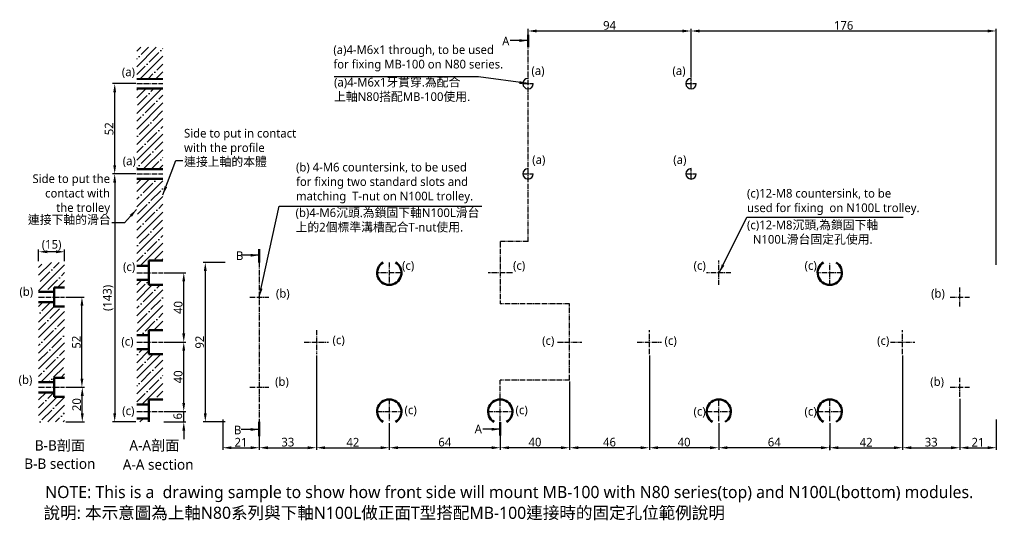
# Model space of a CAD drawing. Header units: millimetres. Extents: x 185 to 753, y 188 to 477.
import ezdxf

# ---------------------------------------------------------------- set-up
doc = ezdxf.new("R2010")
doc.units = ezdxf.units.MM
doc.linetypes.add('中心線3', pattern=[4.3, 3, -0.5, 0.3, -0.5])
doc.linetypes.add('中心線5', pattern=[7.2, 5, -1, 0.2, -1])
doc.layers.add('中心線', color=5, linetype='中心線3')
doc.layers.add('標註線', color=3, linetype='Continuous')
doc.layers.add('外框線', color=7, linetype='Continuous', lineweight=50)
doc.styles.get("Standard").update_dxf_attribs({"font": 'msjh.ttf'})
doc.dimstyles.new('ISO-25', dxfattribs={"dimtxt": 5, "dimasz": 5, "dimexe": 1.25, "dimexo": 0.625, "dimtad": 1, "dimdec": 8, "dimtxsty": 'Standard', "dimcen": 4, "dimadec": 0, "dimazin": 0, "dimtfac": 1, "dimtdec": 8, "dimtmove": 0, "dimatfit": 3, "dimfxl": 0, "dimarcsym": 0})

# ---------------------------------------------------------------- blocks, each defined once
blk = doc.blocks.new('*D1')
at = {"layer": 'Defpoints', "color": 0}
for p in [(571.86, 470.44), (477.86, 461.7), (571.86, 443.08)]:
    blk.add_point(p, dxfattribs=at)
at = {"layer": '標註線', "color": 0, "lineweight": -2}
for p, q in [((477.86, 462.33), (477.86, 471.69)), ((571.86, 443.7), (571.86, 471.69)), ((482.86, 470.44), (566.86, 470.44))]:
    blk.add_line(p, q, dxfattribs=at)
at = {"layer": '標註線', "color": 0}
for points in [[(482.86, 471.27), (482.86, 469.6), (477.86, 470.44)], [(566.86, 471.27), (566.86, 469.6), (571.86, 470.44)]]:
    blk.add_solid(points, dxfattribs=at)
at = {"layer": '標註線', "color": 0, "insert": (524.86, 473.65), "char_height": 5, "attachment_point": 5}
blk.add_mtext('94', dxfattribs=at)
blk = doc.blocks.new('*D2')
at = {"layer": 'Defpoints', "color": 0}
for p in [(239.52, 440.08), (252.28, 440.08), (246.19, 388.08)]:
    blk.add_point(p, dxfattribs=at)
at = {"layer": '標註線', "color": 0, "lineweight": -2}
for p, q in [((251.66, 440.08), (238.27, 440.08)), ((239.52, 393.08), (239.52, 435.08)), ((245.57, 388.08), (238.27, 388.08))]:
    blk.add_line(p, q, dxfattribs=at)
at = {"layer": '標註線', "color": 0}
for points in [[(238.69, 435.08), (240.35, 435.08), (239.52, 440.08)], [(238.69, 393.08), (240.35, 393.08), (239.52, 388.08)]]:
    blk.add_solid(points, dxfattribs=at)
at = {"layer": '標註線', "color": 0, "insert": (236.31, 414.08), "char_height": 5, "attachment_point": 5, "rotation": 90}
blk.add_mtext('52', dxfattribs=at)
blk = doc.blocks.new('*D3')
at = {"layer": 'Defpoints', "color": 0}
for p in [(210.63, 317.08), (220.62, 317.08), (210.63, 265.08)]:
    blk.add_point(p, dxfattribs=at)
at = {"layer": '標註線', "color": 0, "lineweight": -2}
for p, q in [((211.26, 317.08), (221.87, 317.08)), ((220.62, 270.08), (220.62, 312.08)), ((211.26, 265.08), (221.87, 265.08))]:
    blk.add_line(p, q, dxfattribs=at)
at = {"layer": '標註線', "color": 0}
for points in [[(219.79, 312.08), (221.46, 312.08), (220.62, 317.08)], [(219.79, 270.08), (221.46, 270.08), (220.62, 265.08)]]:
    blk.add_solid(points, dxfattribs=at)
at = {"layer": '標註線', "color": 0, "insert": (217.41, 291.08), "char_height": 5, "attachment_point": 5, "rotation": 90}
blk.add_mtext('52', dxfattribs=at)
blk = doc.blocks.new('*D4')
at = {"layer": 'Defpoints', "color": 0}
for p in [(210.63, 265.08), (220.82, 265.08), (210.63, 245.08)]:
    blk.add_point(p, dxfattribs=at)
at = {"layer": '標註線', "color": 0, "lineweight": -2}
for p, q in [((211.26, 265.08), (222.07, 265.08)), ((220.82, 250.08), (220.82, 260.08)), ((211.26, 245.08), (222.07, 245.08))]:
    blk.add_line(p, q, dxfattribs=at)
at = {"layer": '標註線', "color": 0}
for points in [[(219.98, 260.08), (221.65, 260.08), (220.82, 265.08)], [(219.98, 250.08), (221.65, 250.08), (220.82, 245.08)]]:
    blk.add_solid(points, dxfattribs=at)
at = {"layer": '標註線', "color": 0, "insert": (217.61, 255.08), "char_height": 5, "attachment_point": 5, "rotation": 90}
blk.add_mtext('20', dxfattribs=at)
blk = doc.blocks.new('*D5')
at = {"layer": 'Defpoints', "color": 0}
for p in [(195.63, 343.17), (195.63, 337.08), (210.63, 337.08)]:
    blk.add_point(p, dxfattribs=at)
at = {"layer": '標註線', "color": 0, "lineweight": -2}
for p, q in [((195.63, 337.7), (195.63, 344.42)), ((205.63, 343.17), (200.63, 343.17)), ((210.63, 337.7), (210.63, 344.42))]:
    blk.add_line(p, q, dxfattribs=at)
at = {"layer": '標註線', "color": 0}
for points in [[(200.63, 344.01), (200.63, 342.34), (195.63, 343.17)], [(205.63, 344.01), (205.63, 342.34), (210.63, 343.17)]]:
    blk.add_solid(points, dxfattribs=at)
at = {"layer": '標註線', "color": 0, "insert": (203.13, 346.92), "char_height": 5, "attachment_point": 5}
blk.add_mtext('(15)', dxfattribs=at)
blk = doc.blocks.new('*D6')
at = {"layer": 'Defpoints', "color": 0}
for p in [(267.28, 291.08), (279.35, 291.08), (275.42, 251.08)]:
    blk.add_point(p, dxfattribs=at)
at = {"layer": '標註線', "color": 0, "lineweight": -2}
for p, q in [((267.91, 291.08), (280.6, 291.08)), ((279.35, 256.08), (279.35, 286.08)), ((276.04, 251.08), (280.6, 251.08))]:
    blk.add_line(p, q, dxfattribs=at)
at = {"layer": '標註線', "color": 0}
for points in [[(278.51, 286.08), (280.18, 286.08), (279.35, 291.08)], [(278.51, 256.08), (280.18, 256.08), (279.35, 251.08)]]:
    blk.add_solid(points, dxfattribs=at)
at = {"layer": '標註線', "color": 0, "insert": (276.14, 271.08), "char_height": 5, "attachment_point": 5, "rotation": 90}
blk.add_mtext('40', dxfattribs=at)
blk = doc.blocks.new('*D7')
at = {"layer": 'Defpoints', "color": 0}
for p in [(355.86, 283.45), (322.86, 245.08), (355.86, 230.23)]:
    blk.add_point(p, dxfattribs=at)
at = {"layer": '標註線', "color": 0, "lineweight": -2}
for p, q in [((355.86, 282.83), (355.86, 228.98)), ((322.86, 244.45), (322.86, 228.98)), ((327.86, 230.23), (350.86, 230.23))]:
    blk.add_line(p, q, dxfattribs=at)
at = {"layer": '標註線', "color": 0}
for points in [[(327.86, 231.06), (327.86, 229.39), (322.86, 230.23)], [(350.86, 231.06), (350.86, 229.39), (355.86, 230.23)]]:
    blk.add_solid(points, dxfattribs=at)
at = {"layer": '標註線', "color": 0, "insert": (339.36, 233.44), "char_height": 5, "attachment_point": 5}
blk.add_mtext('33', dxfattribs=at)
blk = doc.blocks.new('*D8')
at = {"layer": 'Defpoints', "color": 0}
for p in [(267.28, 251.08), (279.35, 251.08), (267.28, 245.08)]:
    blk.add_point(p, dxfattribs=at)
at = {"layer": '標註線', "color": 0, "lineweight": -2}
for p, q in [((279.35, 256.08), (279.35, 261.08)), ((267.91, 251.08), (280.6, 251.08)), ((279.35, 245.08), (279.35, 251.08)), ((267.91, 245.08), (280.6, 245.08)), ((279.35, 240.08), (279.35, 235.08))]:
    blk.add_line(p, q, dxfattribs=at)
at = {"layer": '標註線', "color": 0}
for points in [[(278.51, 256.08), (280.18, 256.08), (279.35, 251.08)], [(278.51, 240.08), (280.18, 240.08), (279.35, 245.08)]]:
    blk.add_solid(points, dxfattribs=at)
at = {"layer": '標註線', "color": 0, "insert": (275.91, 248.37), "char_height": 5, "attachment_point": 5, "rotation": 90}
blk.add_mtext('6', dxfattribs=at)
blk = doc.blocks.new('*D9')
at = {"layer": 'Defpoints', "color": 0}
for p in [(355.86, 284.08), (397.86, 245.08), (397.86, 230.23)]:
    blk.add_point(p, dxfattribs=at)
at = {"layer": '標註線', "color": 0, "lineweight": -2}
for p, q in [((355.86, 283.45), (355.86, 228.98)), ((397.86, 244.45), (397.86, 228.98)), ((360.86, 230.23), (392.86, 230.23))]:
    blk.add_line(p, q, dxfattribs=at)
at = {"layer": '標註線', "color": 0}
for points in [[(360.86, 231.06), (360.86, 229.39), (355.86, 230.23)], [(392.86, 231.06), (392.86, 229.39), (397.86, 230.23)]]:
    blk.add_solid(points, dxfattribs=at)
at = {"layer": '標註線', "color": 0, "insert": (376.86, 233.39), "char_height": 5, "attachment_point": 5}
blk.add_mtext('42', dxfattribs=at)
blk = doc.blocks.new('*D10')
at = {"layer": 'Defpoints', "color": 0}
for p in [(267.28, 331.08), (279.35, 331.08), (274.84, 291.08)]:
    blk.add_point(p, dxfattribs=at)
at = {"layer": '標註線', "color": 0, "lineweight": -2}
for p, q in [((267.91, 331.08), (280.6, 331.08)), ((279.35, 296.08), (279.35, 326.08)), ((275.46, 291.08), (280.6, 291.08))]:
    blk.add_line(p, q, dxfattribs=at)
at = {"layer": '標註線', "color": 0}
for points in [[(278.51, 326.08), (280.18, 326.08), (279.35, 331.08)], [(278.51, 296.08), (280.18, 296.08), (279.35, 291.08)]]:
    blk.add_solid(points, dxfattribs=at)
at = {"layer": '標註線', "color": 0, "insert": (276.14, 311.08), "char_height": 5, "attachment_point": 5, "rotation": 90}
blk.add_mtext('40', dxfattribs=at)
blk = doc.blocks.new('*D11')
at = {"layer": 'Defpoints', "color": 0}
for p in [(693.86, 284.08), (651.86, 228.11), (693.86, 230.23)]:
    blk.add_point(p, dxfattribs=at)
at = {"layer": '標註線', "color": 0, "lineweight": -2}
for p, q in [((693.86, 283.45), (693.86, 228.98)), ((651.86, 228.74), (651.86, 231.48)), ((656.86, 230.23), (688.86, 230.23))]:
    blk.add_line(p, q, dxfattribs=at)
at = {"layer": '標註線', "color": 0}
for points in [[(656.86, 231.06), (656.86, 229.39), (651.86, 230.23)], [(688.86, 231.06), (688.86, 229.39), (693.86, 230.23)]]:
    blk.add_solid(points, dxfattribs=at)
at = {"layer": '標註線', "color": 0, "insert": (672.86, 233.39), "char_height": 5, "attachment_point": 5}
blk.add_mtext('42', dxfattribs=at)
blk = doc.blocks.new('*D12')
at = {"layer": 'Defpoints', "color": 0}
for p in [(747.86, 470.44), (571.86, 443.7), (747.86, 335.08)]:
    blk.add_point(p, dxfattribs=at)
at = {"layer": '標註線', "color": 0, "lineweight": -2}
for p, q in [((571.86, 444.33), (571.86, 471.69)), ((747.86, 335.7), (747.86, 471.69)), ((576.86, 470.44), (742.86, 470.44))]:
    blk.add_line(p, q, dxfattribs=at)
at = {"layer": '標註線', "color": 0}
for points in [[(576.86, 471.27), (576.86, 469.6), (571.86, 470.44)], [(742.86, 471.27), (742.86, 469.6), (747.86, 470.44)]]:
    blk.add_solid(points, dxfattribs=at)
at = {"layer": '標註線', "color": 0, "insert": (659.86, 473.66), "char_height": 5, "attachment_point": 5}
blk.add_mtext('176', dxfattribs=at)
blk = doc.blocks.new('*D13')
at = {"layer": 'Defpoints', "color": 0}
for p in [(726.86, 258.95), (747.86, 247.08), (747.86, 230.23)]:
    blk.add_point(p, dxfattribs=at)
at = {"layer": '標註線', "color": 0, "lineweight": -2}
for p, q in [((726.86, 258.33), (726.86, 228.98)), ((747.86, 246.45), (747.86, 228.98)), ((731.86, 230.23), (742.86, 230.23))]:
    blk.add_line(p, q, dxfattribs=at)
at = {"layer": '標註線', "color": 0}
for points in [[(731.86, 231.06), (731.86, 229.39), (726.86, 230.23)], [(742.86, 231.06), (742.86, 229.39), (747.86, 230.23)]]:
    blk.add_solid(points, dxfattribs=at)
at = {"layer": '標註線', "color": 0, "insert": (737.36, 233.41), "char_height": 5, "attachment_point": 5}
blk.add_mtext('21', dxfattribs=at)
blk = doc.blocks.new('*D14')
at = {"layer": 'Defpoints', "color": 0}
for p in [(693.86, 284.08), (726.86, 258.33), (726.86, 230.23)]:
    blk.add_point(p, dxfattribs=at)
at = {"layer": '標註線', "color": 0, "lineweight": -2}
for p, q in [((693.86, 283.45), (693.86, 228.98)), ((726.86, 257.7), (726.86, 228.98)), ((698.86, 230.23), (721.86, 230.23))]:
    blk.add_line(p, q, dxfattribs=at)
at = {"layer": '標註線', "color": 0}
for points in [[(698.86, 231.06), (698.86, 229.39), (693.86, 230.23)], [(721.86, 231.06), (721.86, 229.39), (726.86, 230.23)]]:
    blk.add_solid(points, dxfattribs=at)
at = {"layer": '標註線', "color": 0, "insert": (710.36, 233.44), "char_height": 5, "attachment_point": 5}
blk.add_mtext('33', dxfattribs=at)
blk = doc.blocks.new('*D15')
at = {"layer": 'Defpoints', "color": 0}
for p in [(587.86, 245.08), (651.86, 245.08), (587.86, 230.23)]:
    blk.add_point(p, dxfattribs=at)
at = {"layer": '標註線', "color": 0, "lineweight": -2}
for p, q in [((587.86, 244.45), (587.86, 228.98)), ((651.86, 244.45), (651.86, 228.98)), ((646.86, 230.23), (592.86, 230.23))]:
    blk.add_line(p, q, dxfattribs=at)
at = {"layer": '標註線', "color": 0}
for points in [[(592.86, 231.06), (592.86, 229.39), (587.86, 230.23)], [(646.86, 231.06), (646.86, 229.39), (651.86, 230.23)]]:
    blk.add_solid(points, dxfattribs=at)
at = {"layer": '標註線', "color": 0, "insert": (619.86, 233.44), "char_height": 5, "attachment_point": 5}
blk.add_mtext('64', dxfattribs=at)
blk = doc.blocks.new('*D16')
at = {"layer": 'Defpoints', "color": 0}
for p in [(501.86, 269.08), (461.86, 245.58), (461.86, 230.23)]:
    blk.add_point(p, dxfattribs=at)
at = {"layer": '標註線', "color": 0, "lineweight": -2}
for p, q in [((501.86, 268.45), (501.86, 228.98)), ((461.86, 244.95), (461.86, 228.98)), ((496.86, 230.23), (466.86, 230.23))]:
    blk.add_line(p, q, dxfattribs=at)
at = {"layer": '標註線', "color": 0}
for points in [[(466.86, 231.06), (466.86, 229.39), (461.86, 230.23)], [(496.86, 231.06), (496.86, 229.39), (501.86, 230.23)]]:
    blk.add_solid(points, dxfattribs=at)
at = {"layer": '標註線', "color": 0, "insert": (481.86, 233.44), "char_height": 5, "attachment_point": 5}
blk.add_mtext('40', dxfattribs=at)
blk = doc.blocks.new('*D17')
at = {"layer": 'Defpoints', "color": 0}
for p in [(397.86, 245.08), (461.86, 245.58), (397.86, 230.23)]:
    blk.add_point(p, dxfattribs=at)
at = {"layer": '標註線', "color": 0, "lineweight": -2}
for p, q in [((397.86, 244.45), (397.86, 228.98)), ((461.86, 244.95), (461.86, 228.98)), ((456.86, 230.23), (402.86, 230.23))]:
    blk.add_line(p, q, dxfattribs=at)
at = {"layer": '標註線', "color": 0}
for points in [[(402.86, 231.06), (402.86, 229.39), (397.86, 230.23)], [(456.86, 231.06), (456.86, 229.39), (461.86, 230.23)]]:
    blk.add_solid(points, dxfattribs=at)
at = {"layer": '標註線', "color": 0, "insert": (429.86, 233.44), "char_height": 5, "attachment_point": 5}
blk.add_mtext('64', dxfattribs=at)
blk = doc.blocks.new('*D18')
at = {"layer": 'Defpoints', "color": 0}
for p in [(547.86, 284.08), (587.86, 245.08), (547.86, 230.23)]:
    blk.add_point(p, dxfattribs=at)
at = {"layer": '標註線', "color": 0, "lineweight": -2}
for p, q in [((547.86, 283.45), (547.86, 228.98)), ((587.86, 244.45), (587.86, 228.98)), ((582.86, 230.23), (552.86, 230.23))]:
    blk.add_line(p, q, dxfattribs=at)
at = {"layer": '標註線', "color": 0}
for points in [[(552.86, 231.06), (552.86, 229.39), (547.86, 230.23)], [(582.86, 231.06), (582.86, 229.39), (587.86, 230.23)]]:
    blk.add_solid(points, dxfattribs=at)
at = {"layer": '標註線', "color": 0, "insert": (567.86, 233.44), "char_height": 5, "attachment_point": 5}
blk.add_mtext('40', dxfattribs=at)
blk = doc.blocks.new('*D19')
at = {"layer": 'Defpoints', "color": 0}
for p in [(547.86, 284.08), (501.86, 269.08), (501.86, 230.23)]:
    blk.add_point(p, dxfattribs=at)
at = {"layer": '標註線', "color": 0, "lineweight": -2}
for p, q in [((547.86, 283.45), (547.86, 228.98)), ((501.86, 268.45), (501.86, 228.98)), ((542.86, 230.23), (506.86, 230.23))]:
    blk.add_line(p, q, dxfattribs=at)
at = {"layer": '標註線', "color": 0}
for points in [[(506.86, 231.06), (506.86, 229.39), (501.86, 230.23)], [(542.86, 231.06), (542.86, 229.39), (547.86, 230.23)]]:
    blk.add_solid(points, dxfattribs=at)
at = {"layer": '標註線', "color": 0, "insert": (524.86, 233.44), "char_height": 5, "attachment_point": 5}
blk.add_mtext('46', dxfattribs=at)
blk = doc.blocks.new('*D20')
at = {"layer": 'Defpoints', "color": 0}
for p in [(252.28, 388.08), (239.52, 245.08), (252.28, 245.08)]:
    blk.add_point(p, dxfattribs=at)
at = {"layer": '標註線', "color": 0, "lineweight": -2}
for p, q in [((251.66, 388.08), (238.27, 388.08)), ((239.52, 383.08), (239.52, 250.08)), ((251.66, 245.08), (238.27, 245.08))]:
    blk.add_line(p, q, dxfattribs=at)
at = {"layer": '標註線', "color": 0}
for points in [[(238.69, 383.08), (240.35, 383.08), (239.52, 388.08)], [(238.69, 250.08), (240.35, 250.08), (239.52, 245.08)]]:
    blk.add_solid(points, dxfattribs=at)
at = {"layer": '標註線', "color": 0, "insert": (235.77, 316.58), "char_height": 5, "attachment_point": 5, "rotation": 90}
blk.add_mtext('(143)', dxfattribs=at)
blk = doc.blocks.new('*D21')
at = {"layer": 'Defpoints', "color": 0}
for p in [(303.86, 337.08), (291.77, 245.08), (303.86, 245.08)]:
    blk.add_point(p, dxfattribs=at)
at = {"layer": '標註線', "color": 0, "lineweight": -2}
for p, q in [((303.23, 337.08), (290.52, 337.08)), ((291.77, 332.08), (291.77, 250.08)), ((303.23, 245.08), (290.52, 245.08))]:
    blk.add_line(p, q, dxfattribs=at)
at = {"layer": '標註線', "color": 0}
for points in [[(290.93, 332.08), (292.6, 332.08), (291.77, 337.08)], [(290.93, 250.08), (292.6, 250.08), (291.77, 245.08)]]:
    blk.add_solid(points, dxfattribs=at)
at = {"layer": '標註線', "color": 0, "insert": (288.56, 291.08), "char_height": 5, "attachment_point": 5, "rotation": 90}
blk.add_mtext('92', dxfattribs=at)
blk = doc.blocks.new('*D22')
at = {"layer": 'Defpoints', "color": 0}
for p in [(301.86, 247.08), (322.86, 244.45), (322.86, 230.23)]:
    blk.add_point(p, dxfattribs=at)
at = {"layer": '標註線', "color": 0, "lineweight": -2}
for p, q in [((301.86, 246.45), (301.86, 228.98)), ((322.86, 243.83), (322.86, 228.98)), ((306.86, 230.23), (317.86, 230.23))]:
    blk.add_line(p, q, dxfattribs=at)
at = {"layer": '標註線', "color": 0}
for points in [[(306.86, 231.06), (306.86, 229.39), (301.86, 230.23)], [(317.86, 231.06), (317.86, 229.39), (322.86, 230.23)]]:
    blk.add_solid(points, dxfattribs=at)
at = {"layer": '標註線', "color": 0, "insert": (312.36, 233.41), "char_height": 5, "attachment_point": 5}
blk.add_mtext('21', dxfattribs=at)

msp = doc.modelspace()

# ---------------------------------------------------------------- hatches: boundary and pattern name
h = msp.add_hatch()
h.set_pattern_fill('ANSI35', color=256, style=0)
h.paths.add_polyline_path([(267.28418286, 461.07934121), (252.28418286, 461.07934121), (252.28418286, 443.07934121), (267.28418286, 443.07934121)])
h.paths.add_polyline_path([(267.28418286, 437.07934121), (252.28418286, 437.07934121), (252.28418286, 391.07934121), (267.28418286, 391.07934121)])
h.paths.add_polyline_path([(267.28418286, 385.07934121), (252.28418286, 385.07934121), (252.28418286, 335.07934121), (259.28418286, 335.07934121), (259.28418286, 338.07934121), (267.28418286, 338.07934121)])
h.paths.add_polyline_path([(267.28418286, 324.07934121), (259.28418286, 324.07934121), (259.28418286, 327.07934121), (252.28418286, 327.07934121), (252.28418286, 295.07934121), (259.28418286, 295.07934121), (259.28418286, 298.07934121), (267.28418286, 298.07934121)])
h.paths.add_polyline_path([(267.28418286, 284.07934121), (259.28418286, 284.07934121), (259.28418286, 287.07934121), (252.28418286, 287.07934121), (252.28418286, 255.07934121), (259.28418286, 255.07934121), (259.28418286, 258.07934121), (267.28418286, 258.07934121)])
h.paths.add_polyline_path([(259.28418286, 247.07934121), (252.28418286, 247.07934121), (252.28418286, 245.07934121), (259.28418286, 245.07934121)])
h = msp.add_hatch()
h.set_pattern_fill('ANSI35', color=256, style=0)
h.set_pattern_definition([(45, (-3e-14, -0.7094), (-4.49013, 4.49013), []), (45, (4.49, -0.7094), (-4.49013, 4.49013), [7.9375, -1.5875, 0, -1.5875])])
h.paths.add_polyline_path([(195.63216323, 245.07934121), (210.63216323, 245.07934121), (210.63216323, 259.57934121), (204.63216323, 259.57934121), (204.63216323, 262.07934121), (195.63216323, 262.07934121)])
h.paths.add_polyline_path([(195.63216323, 268.07934121), (204.63216323, 268.07934121), (204.63216323, 270.57934121), (210.63216323, 270.57934121), (210.63216323, 311.57934121), (204.63216323, 311.57934121), (204.63216323, 314.07934121), (195.63216323, 314.07934121)])
h.paths.add_polyline_path([(210.63216323, 337.07934121), (195.63216323, 337.07934121), (195.63216323, 320.07934121), (204.63216323, 320.07934121), (204.63216323, 322.57934121), (210.63216323, 322.57934121)])

# ---------------------------------------------------------------- linework, layer by layer
for p, q in [((252.28418286, 443.07934121), (267.28418286, 443.07934121)), ((252.28418286, 442.57934121), (267.28418286, 442.57934121)), ((252.28418286, 437.57934121), (267.28418286, 437.57934121)), ((252.28418286, 437.07934121), (267.28418286, 437.07934121)), ((252.28418286, 391.07934121), (267.28418286, 391.07934121)), ((252.28418286, 390.57934121), (267.28418286, 390.57934121)), ((252.28418286, 385.57934121), (267.28418286, 385.57934121)), ((252.28418286, 385.07934121), (267.28418286, 385.07934121))]:
    msp.add_line(p, q)
for centre in [(477.85977904, 440.07934121), (571.85977904, 440.07934121), (477.85977904, 388.07934121), (571.85977904, 388.07934121)]:
    msp.add_arc(centre, 3, 90, 0)
at = {"layer": '中心線'}
for p, q in [((477.85977904, 349.07190294), (477.85977904, 461.07934121)), ((571.85977904, 437.07934121), (571.85977904, 443.07934121)), ((252.28418286, 440.07934121), (267.28418286, 440.07934121)), ((474.85977904, 440.07934121), (480.85977904, 440.07934121)), ((568.85977904, 440.07934121), (574.85977904, 440.07934121)), ((252.28418286, 388.07934121), (267.28418286, 388.07934121)), ((474.85977904, 388.07934121), (480.85977904, 388.07934121)), ((568.85977904, 388.07934121), (574.85977904, 388.07934121)), ((571.85977904, 385.07934121), (571.85977904, 391.07934121)), ((477.85977904, 349.07190294), (461.85977904, 349.07190294)), ((461.85977904, 349.07190294), (461.85977904, 313.07934121)), ((322.85977904, 337.07934121), (322.85977904, 245.07934121)), ((397.85977904, 337.07934121), (397.85977904, 324.07934121)), ((587.85977904, 324.07934121), (587.85977904, 338.07934121)), ((587.85977904, 324.07934121), (587.85977904, 338.07934121)), ((651.85977904, 324.07934121), (651.85977904, 337.07934121)), ((651.85977904, 324.07934121), (651.85977904, 337.07934121)), ((252.28418286, 331.07934121), (267.28418286, 331.07934121)), ((404.85977904, 331.07934121), (390.85977904, 331.07934121)), ((468.85977904, 331.07934121), (454.85977904, 331.07934121)), ((594.85977904, 331.07934121), (580.85977904, 331.07934121)), ((594.85977904, 331.07934121), (580.85977904, 331.07934121)), ((658.85977904, 331.07934121), (644.85977904, 331.07934121)), ((658.85977904, 331.07934121), (644.85977904, 331.07934121)), ((726.85977904, 311.57934121), (726.85977904, 322.57934121)), ((195.63216323, 317.07934121), (210.63216323, 317.07934121)), ((317.35977904, 317.07934121), (328.35977904, 317.07934121)), ((501.85977904, 313.07934121), (461.85977904, 313.07934121)), ((501.85977904, 269.07934121), (501.85977904, 313.07934121)), ((721.35977904, 317.07934121), (732.35977904, 317.07934121)), ((355.85977904, 298.07934121), (355.85977904, 284.07934121)), ((547.85977904, 284.07934121), (547.85977904, 298.07934121)), ((693.85977904, 284.07934121), (693.85977904, 298.07934121)), ((252.28418286, 291.07934121), (267.28418286, 291.07934121)), ((348.85977904, 291.07934121), (362.85977904, 291.07934121)), ((494.85977904, 291.07934121), (508.85977904, 291.07934121)), ((540.85977904, 291.07934121), (554.85977904, 291.07934121)), ((686.85977904, 291.07934121), (700.85977904, 291.07934121)), ((501.85977904, 269.07934121), (461.85977904, 269.07934121)), ((461.85977904, 245.57934121), (461.85977904, 269.07934121)), ((726.85977904, 259.57934121), (726.85977904, 270.57934121)), ((195.63216323, 265.07934121), (210.63216323, 265.07934121)), ((317.35977904, 265.07934121), (328.35977904, 265.07934121)), ((721.35977904, 265.07934121), (732.35977904, 265.07934121)), ((397.85977904, 258.07934121), (397.85977904, 245.07934121)), ((587.85977904, 245.57934121), (587.85977904, 258.07934121)), ((587.85977904, 245.57934121), (587.85977904, 258.07934121)), ((651.85977904, 245.57934121), (651.85977904, 258.07934121)), ((651.85977904, 245.57934121), (651.85977904, 258.07934121)), ((252.28418286, 251.07934121), (267.28418286, 251.07934121)), ((390.85977904, 251.07934121), (404.85977904, 251.07934121)), ((454.85977904, 251.07934121), (468.85977904, 251.07934121)), ((580.85977904, 251.07934121), (594.85977904, 251.07934121)), ((580.85977904, 251.07934121), (594.85977904, 251.07934121)), ((644.85977904, 251.07934121), (658.85977904, 251.07934121)), ((644.85977904, 251.07934121), (658.85977904, 251.07934121))]:
    msp.add_line(p, q, dxfattribs=at)
at = {"layer": '外框線'}
for p, q in [((252.28418286, 335.07934121), (259.28418286, 335.07934121)), ((259.28418286, 338.07934121), (267.28418286, 338.07934121)), ((259.28418286, 338.07934121), (259.28418286, 324.07934121)), ((252.28418286, 327.07934121), (259.28418286, 327.07934121)), ((259.28418286, 324.07934121), (267.28418286, 324.07934121)), ((195.63216323, 320.07934121), (204.63216323, 320.07934121)), ((204.63216323, 322.57934121), (204.63216323, 311.57934121)), ((204.63216323, 322.57934121), (210.63216323, 322.57934121)), ((195.63216323, 314.07934121), (204.63216323, 314.07934121)), ((204.63216323, 311.57934121), (210.63216323, 311.57934121)), ((259.28418286, 298.07934121), (267.28418286, 298.07934121)), ((259.28418286, 298.07934121), (259.28418286, 284.07934121)), ((252.28418286, 295.07934121), (259.28418286, 295.07934121)), ((252.28418286, 287.07934121), (259.28418286, 287.07934121)), ((259.28418286, 284.07934121), (267.28418286, 284.07934121)), ((195.63216323, 268.07934121), (204.63216323, 268.07934121)), ((204.63216323, 270.57934121), (204.63216323, 259.57934121)), ((204.63216323, 270.57934121), (210.63216323, 270.57934121)), ((195.63216323, 262.07934121), (204.63216323, 262.07934121)), ((204.63216323, 259.57934121), (210.63216323, 259.57934121)), ((259.28418286, 258.07934121), (267.28418286, 258.07934121)), ((259.28418286, 258.07934121), (259.28418286, 245.07934121)), ((252.28418286, 255.07934121), (259.28418286, 255.07934121)), ((252.28418286, 247.07934121), (259.28418286, 247.07934121))]:
    msp.add_line(p, q, dxfattribs=at)
for centre, start, end in [((397.85977904, 331.07934121), 121.0027191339, 58.9972808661), ((651.85977904, 331.07934121), 121.0027191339, 58.9972808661), ((397.85977904, 251.07934121), 301.0027191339, 238.9972808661), ((461.85977904, 251.07934121), 301.0027191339, 238.9972808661), ((587.85977904, 251.07934121), 301.0027191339, 238.9972808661), ((587.85977904, 251.07934121), 301.0027191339, 238.9972808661), ((651.85977904, 251.07934121), 301.0027191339, 238.9972808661), ((651.85977904, 251.07934121), 301.0027191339, 238.9972808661)]:
    msp.add_arc(centre, 7, start, end, dxfattribs=at)
at = {"layer": '標註線', "lineweight": 50}
for p, q in [((477.85977904, 461.07934121), (477.85977904, 468.122891)), ((322.85977904, 337.07934121), (322.85977904, 344.69917696)), ((322.85977904, 245.07934121), (322.85977904, 236.80325289)), ((461.85977904, 244.95434121), (461.85977904, 237.36660772))]:
    msp.add_line(p, q, dxfattribs=at)

# ---------------------------------------------------------------- texts
for s, insert, char_height, attachment_point in [('(a)4-M6x1 through, to be used \\Pfor fixing MB-100 on N80 series.', (365.60896373, 462.15968791), 5, 1), ('Side to put in contact\\Pwith the profile', (279.5065961, 414.00619886), 5, 1), ('(b) 4-M6 countersink, to be used\\Pfor fixing two standard slots and\\Pmatching  T-nut on N100L trolley.', (344.07289497, 394.46052954), 5, 1), ('Side to put the\\Pcontact with\\Pthe trolley', (236.83530766, 364.44837929), 5, 9), ('(c)12-M8 countersink, to be\\Pused for fixing  on N100L trolley.', (604.12832452, 379.39016149), 5, 1), ('NOTE: This is a  drawing sample to show how front side will mount MB-100 with N80 series(top) and N100L(bottom) modules.', (199.39796154, 208.19839422), 7, 1)]:
    msp.add_mtext(s, dxfattribs=dict(insert=insert, char_height=char_height, attachment_point=attachment_point))
at = {"linetype": '中心線5', "lineweight": 50, "char_height": 6, "width": 2.486899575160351e-14, "attachment_point": 1}
for s, insert in [('B-B section', (187.39141045, 224.02276802)), ('A-A section', (244.17892474, 223.53762224))]:
    msp.add_mtext(s, dxfattribs=dict(at, insert=insert))
at = {"layer": '標註線', "lineweight": 50, "char_height": 5, "attachment_point": 1}
for s, insert, width in [('A', (462.95841417, 467.10677417), 1.953992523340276e-14), ('B', (309.46053036, 343.40629997), 1.77635683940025e-15), ('B', (308.30854806, 242.9421143), 1.77635683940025e-15), ('A', (447.10870478, 243.58728196), 1.953992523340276e-14)]:
    msp.add_mtext(s, dxfattribs=dict(at, insert=insert, width=width))
at = {"layer": '標註線'}
for s, insert, char_height, attachment_point in [('(a)', (243.65466742, 449.36780925), 5, 1), ('(a)', (479.80901549, 450.07722364), 5, 1), ('(a)', (561.14395682, 450.07722364), 5, 1), ('(a)4-M6x1牙貫穿.為配合\\P上軸N80搭配MB-100使用.', (366.00279594, 443.42897442), 5, 1), ('(a)', (244.14003073, 398.0709771), 5, 1), ('連接上軸的本體', (279.52922909, 397.59809932), 5, 1), ('(a)', (480.2943788, 398.7803915), 5, 1), ('(a)', (561.62932013, 398.7803915), 5, 1), ('連接下軸的滑台', (237.20897967, 358.55102616), 5, 9), ('(b)4-M6沉頭.為鎖固下軸N100L滑台\\P上的2個標準溝槽配合T-nut使用.', (343.82585844, 368.1883749), 5, 1), ('(c)12-M8沉頭,為鎖固下軸\\P  N100L滑台固定孔使用.', (604.12832452, 361.1710355), 5, 1), ('(c)', (244.32872055, 337.0648326), 5, 1), ('(c)', (405.21341046, 337.774247), 5, 1), ('(c)', (469.21341046, 337.774247), 5, 1), ('(c)', (573.34401051, 337.774247), 5, 1), ('(c)', (637.34401051, 337.774247), 5, 1), ('(b)', (184.59352969, 322.76876672), 5, 1), ('(b)', (332.50811097, 321.68759551), 5, 1), ('(b)', (710.30081618, 321.68759551), 5, 1), ('(c)', (365.15133837, 294.89823819), 5, 1), ('(c)', (243.35799255, 294.06004582), 5, 1), ('(c)', (486.0047159, 294.48841615), 5, 1), ('(c)', (556.60296797, 294.48841615), 5, 1), ('(c)', (679.16866974, 294.48841615), 5, 1), ('(b)', (184.10816638, 271.95708035), 5, 1), ('(b)', (332.02274766, 270.87590915), 5, 1), ('(b)', (709.81545287, 270.87590915), 5, 1), ('(c)', (243.84335587, 254.04040481), 5, 1), ('(c)', (406.67180341, 254.52223027), 5, 1), ('(c)', (470.67180341, 254.52223027), 5, 1), ('(c)', (573.30168646, 253.70258441), 5, 1), ('(c)', (637.30168646, 253.70258441), 5, 1), ('B-B剖面', (193.45617844, 234.57862229), 6, 1), ('A-A剖面', (247.97751682, 234.57862229), 6, 1), ('說明: 本示意圖為上軸N80系列與下軸N100L做正面T型搭配MB-100連接時的固定孔位範例說明', (198.49784084, 196.22989496), 7, 1)]:
    msp.add_mtext(s, dxfattribs=dict(at, insert=insert, char_height=char_height, attachment_point=attachment_point))

# ---------------------------------------------------------------- dimensions: what is measured, and where the dimension line sits
for base, p1, p2, picture, middle in [((747.8597790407, 470.4362912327), (571.8597790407, 443.7043412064), (747.8597790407, 335.0793412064), '*D12', (659.8597790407, 473.659741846)), ((571.8597790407, 470.4362912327), (477.8597790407, 461.7043412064), (571.8597790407, 443.0793412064), '*D1', (524.8597790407, 473.6452163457)), ((397.8597790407, 230.2262706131), (355.8597790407, 284.0793412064), (397.8597790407, 245.0793412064), '*D9', (376.8597790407, 233.3932331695)), ((501.8597790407, 230.2262706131), (547.8597790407, 284.0793412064), (501.8597790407, 269.0793412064), '*D19', (524.8597790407, 233.435195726)), ((547.8597790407, 230.2262706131), (587.8597790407, 245.0793412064), (547.8597790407, 284.0793412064), '*D18', (567.8597790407, 233.435195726)), ((693.8597790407, 230.2262706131), (651.8597790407, 228.1105447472), (693.8597790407, 284.0793412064), '*D11', (672.8597790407, 233.3932331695)), ((726.8597790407, 230.2262706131), (693.8597790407, 284.0793412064), (726.8597790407, 258.3293412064), '*D14', (710.3597790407, 233.435195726)), ((355.8597790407, 230.2262706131), (322.8597790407, 245.0793412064), (355.8597790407, 283.4543412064), '*D7', (339.3597790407, 233.435195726)), ((747.8597790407, 230.2262706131), (726.8597790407, 258.9543412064), (747.8597790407, 247.0793412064), '*D13', (737.3597790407, 233.4077586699)), ((322.8597790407, 230.2262706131), (301.8597790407, 247.0793412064), (322.8597790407, 244.4543412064), '*D22', (312.3597790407, 233.4077586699)), ((587.8597790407, 230.2262706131), (651.8597790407, 245.0793412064), (587.8597790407, 245.0793412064), '*D15', (619.8597790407, 233.435195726))]:
    dim = msp.add_linear_dim(base=base, p1=p1, p2=p2, dimstyle='ISO-25', dxfattribs=at)
    dim.commit()
    dim.dimension.update_dxf_attribs({"geometry": picture, "text_midpoint": middle})
for base, p1, p2, picture, middle in [((239.5198624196, 440.0793412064), (246.1931110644, 388.0793412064), (252.28418286, 440.0793412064), '*D2', (236.3109373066, 414.0793412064)), ((291.7667081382, 245.0793412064), (303.8597790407, 337.0793412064), (303.8597790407, 245.0793412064), '*D21', (288.5577830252, 291.0793412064)), ((279.3459789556, 331.0793412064), (274.837795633, 291.0793412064), (267.28418286, 331.0793412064), '*D10', (276.1370538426, 311.0793412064)), ((220.6222158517, 317.0793412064), (210.6321632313, 265.0793412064), (210.6321632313, 317.0793412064), '*D3', (217.4132907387, 291.0793412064)), ((279.3459789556, 291.0793412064), (275.4186220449, 251.0793412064), (267.28418286, 291.0793412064), '*D6', (276.1370538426, 271.0793412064)), ((220.8160233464, 265.0793412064), (210.6321632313, 245.0793412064), (210.6321632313, 265.0793412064), '*D4', (217.6070982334, 255.0793412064))]:
    dim = msp.add_linear_dim(base=base, p1=p1, p2=p2, angle=90, dimstyle='ISO-25', dxfattribs=at)
    dim.commit()
    dim.dimension.update_dxf_attribs({"geometry": picture, "text_midpoint": middle})
for base, p1, p2, angle, text, picture, middle in [((239.51986242, 245.07934121), (252.28418286, 388.07934121), (252.28418286, 245.07934121), 90, '(143)', '*D20', (235.77026591, 316.57934121)), ((195.63216323, 343.17475668), (210.63216323, 337.07934121), (195.63216323, 337.07934121), 180, '(15)', '*D5', (203.13216323, 346.92435319))]:
    dim = msp.add_linear_dim(base=base, p1=p1, p2=p2, angle=angle, text=text, dimstyle='ISO-25', dxfattribs=at)
    dim.commit()
    dim.dimension.update_dxf_attribs({"geometry": picture, "text_midpoint": middle})
for base, p1, p2, picture, middle in [((461.8597790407, 230.2262706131), (501.8597790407, 269.0793412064), (461.8597790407, 245.5793412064), '*D16', (481.8597790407, 233.435195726)), ((397.8597790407, 230.2262706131), (461.8597790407, 245.5793412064), (397.8597790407, 245.0793412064), '*D17', (429.8597790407, 233.435195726))]:
    dim = msp.add_linear_dim(base=base, p1=p1, p2=p2, dimstyle='ISO-25', override={"dimtmove": 1}, dxfattribs=at)
    dim.commit()
    dim.dimension.update_dxf_attribs({"geometry": picture, "text_midpoint": middle})
dim = msp.add_linear_dim(base=(279.3459789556, 251.0793412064), p1=(267.28418286, 245.0793412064), p2=(267.28418286, 251.0793412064), angle=90, dimstyle='ISO-25', override={"dimtmove": 2}, dxfattribs=at)
dim.commit()
dim.dimension.update_dxf_attribs({"geometry": '*D8', "text_midpoint": (275.9052053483, 248.3747144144), "dimtype": 160})

# ---------------------------------------------------------------- leaders
for points in [[(477.85977904, 464.91262861), (467.55556543, 464.91262861)], [(477.85977904, 440.07934121), (449.24837001, 443.92897442), (366.00279594, 443.92897442)], [(322.85977904, 317.07934121), (334.43206084, 369.45286669), (451.31206363, 369.45286669)], [(588.12832452, 331.07934121), (604.12832452, 363.04992287), (694.17822197, 363.04992287)], [(322.85977904, 341.16803016), (312.85418514, 341.16803016)], [(322.85977904, 240.7580842), (312.37784275, 240.7580842)], [(461.85977904, 240.89404679), (451.80047776, 240.89404679)]]:
    msp.add_leader(points, dimstyle='ISO-25', override={"dimgap": 0.625, "dimtad": 0}, dxfattribs=at)
at = {"layer": '標註線', "annotation_type": 0, "has_hookline": 1}
for points, hookline_direction, text_width in [([(267.28418286, 375.97429149), (274.68191264, 395.84809932), (278.90422909, 395.84809932)], 0, 45.44222079), ([(252.18636198, 367.61304585), (245.11458876, 359.80102616), (237.83397967, 359.80102616)], 1, 45.48741123)]:
    msp.add_leader(points, dimstyle='ISO-25', override={"dimgap": 0.625, "dimtad": 0}, dxfattribs=dict(at, hookline_direction=hookline_direction, text_width=text_width))

doc.saveas('drawing.dxf')
